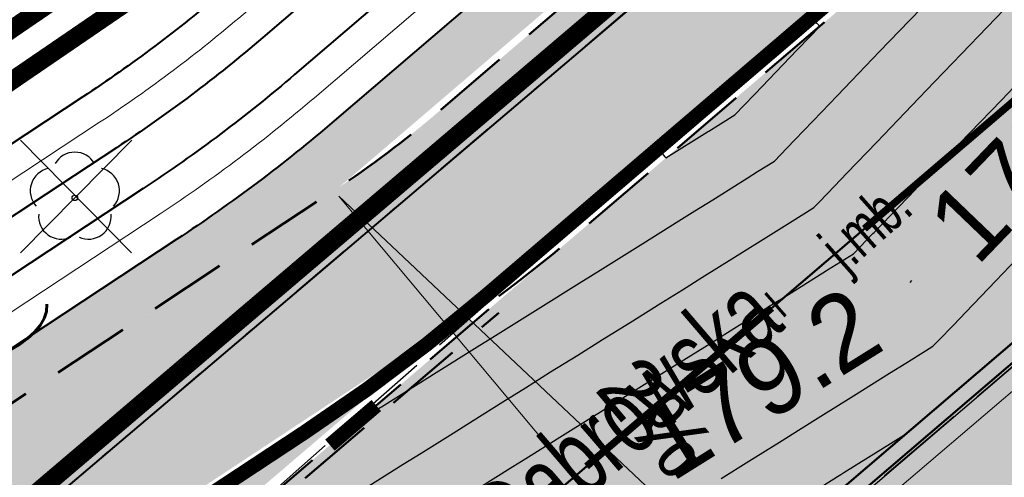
# Model space of a CAD drawing. Header units: metres. Extents: x 7429064 to 7431133, y 5709479 to 5714472.
# Tile 111 of 176: x 7429667.49 to 7429683.63, y 5710003.53 to 5710011.05. Entities that reach past the tile are written whole.
import ezdxf
from ezdxf.enums import TextEntityAlignment as Align

# ---------------------------------------------------------------- set-up
doc = ezdxf.new("R2010")
doc.units = ezdxf.units.M
for name, pattern in [('1', [0]), ('12', [3, 1, -1, 0, -1]), ('2_KTCR02', [1.5, 1, -0.5]), ('2_KTJZ01', [2, 1.5, -0.5]), ('2_KTKR01', [0]), ('3_14', [1, -1]), ('3_KTJZ01', [2, 1.5, -0.5]), ('3_KTKR01', [0]), ('4_SUPW_01', [0]), ('7_1', [0]), ('7_SUPW_01', [0]), ('ACAD_ISO03W100', [30, 12, -18]), ('CENTER2', [1.125, 0.75, -0.125, 0.125, -0.125]), ('DASHED', [19.05, 12.7, -6.35]), ('HIDDEN', [0.375, 0.25, -0.125])]:
    doc.linetypes.add(name, pattern=pattern)
for name, color, linetype in [('_1_Mapa', 7, 'Continuous'), ('_1_X-REFY', 7, 'Continuous'), ('C-DROGI-SYTUACJA-ETYKIETY', 7, 'Continuous'), ('C-TEREN', 7, 'Continuous'), ('C-TEREN-ETYKIETY', 7, 'Continuous'), ('zzz.gaHSDomyslna', 7, 'Continuous')]:
    doc.layers.add(name, color=color, linetype=linetype)
doc.layers.add('_Brudnopis', color=22, linetype='Continuous', lineweight=50, plot=False)
for name, color, linetype, lineweight in [('_D_4_ŚCIEK PRZYKRAWĘŻNIKOWY_2 KOSTKI', 200, 'DASHED', 50), ('_D_7_PAS DROGOWY-LINIA ROZGR TEREN INW', 222, 'HIDDEN', 50), ('_D_7_PAS DROGOWY_PODZIAL', 1, 'Continuous', 50), ('_D_7_TEREN NIEZBEDNY DLA OB_BUD', 252, 'HIDDEN', 50), ('_D_8_Wymiary', 7, 'Continuous', 20), ('_skarpy', 84, 'Continuous', 40), ('_wycinka_ZUDP', 1, 'Continuous', 30), ('D_1_KOCIE OCZKA', 7, 'Continuous', 50), ('D_1_LINIA_KRAWĘŻNIK KAM_20_30 WYN 0 CM_BEZ FAZY', 80, 'DASHED', 50), ('D_1_LINIA_KRAWĘŻNIK_BET_20_30 WYN 12 CM - III', 7, 'Continuous', 50), ('D_1_Nachylenie_poprzeczne', 7, 'Continuous', 20), ('DZIAŁKI_ZRID', 5, 'ACAD_ISO03W100', 60), ('gaPoziome', 7, 'Continuous', 30), ('GMINA_L_0', 252, '12', 35), ('KRAWĘŻNIK BETONOWY 12_25 WYN 0 CM', 250, 'DASHED', 50), ('KTCR_L_1', 252, '2_KTCR02', 30), ('KTJZ_E_T_0', 252, 'Continuous', 15), ('KTJZ_L_0', 252, '2_KTJZ01', 30), ('KTKR_L_0', 252, '2_KTKR01', 30), ('KTUL_E_T_0', 252, 'Continuous', 25), ('skarpa', 82, 'ŚLADY', 20), ('SUPW_L_0', 252, '4_SUPW_01', 18)]:
    doc.layers.add(name, color=color, linetype=linetype, lineweight=lineweight)
for name, color, linetype, lineweight, true_color, transparency in [('D_2_HECZ_CHODNIK_KOSTKA', 7, 'Continuous', 0, 0xf7f588, 0.35), ('D_2_HECZ_JEZDNIA KR3- NOWA KONSTRUKCJA', 7, 'Continuous', 13, 0x99e6ff, 0.3), ('D_2_HECZ_JEZDNIA KR3- NOWA KONSTRUKCJA G4', 7, 'Continuous', 13, 0xbdbdbd, 0.3), ('D_2_HECZ_ZATOKI AUTOBUSOWE', 7, 'Continuous', 0, 0x002e23, 0.5)]:
    doc.layers.add(name, color=color, linetype=linetype, lineweight=lineweight, true_color=true_color, transparency=transparency)
for name, color, linetype, lineweight, true_color in [('DZIALKA_L_0', 7, '1', 40, 0x008000), ('HECZ DROGI ROWEROWE', 7, 'Continuous', 13, 0xff8a8a), ('OBOP_T_1_a', 7, 'Continuous', 30, 0x008000)]:
    doc.layers.add(name, color=color, linetype=linetype, lineweight=lineweight, true_color=true_color)
doc.styles.add('ARIAL', font='arial.ttf')
doc.linetypes.add('ŚLADY', pattern='A,3.81,[130,ltypeshp.shx,S=6.35,R=0,X=0,Y=0],3.81', length=7.62)

# ---------------------------------------------------------------- blocks, each defined once
blk = doc.blocks.new('A$C59100B2D')
at = {"layer": '_wycinka_ZUDP'}
for points in [[(0.701, -0.713), (-0.701, 0.713)], [(-0.7, -0.713), (0.701, 0.713)]]:
    blk.add_lwpolyline(points, dxfattribs=at)
blk = doc.blocks.new('4_OBOP02_01')
at = {"linetype": 'Continuous'}
blk.add_circle((0, 0), 0.045, dxfattribs=at)
for centre, start, end in [((0, 0.375), 30.1401, 149.8599), ((-0.357, 0.116), 102.1445, 221.86), ((0.357, 0.116), 318.14, 77.8555), ((-0.22, -0.303), 174.1482, 293.8542), ((0.22, -0.303), 246.1458, 5.8518)]:
    blk.add_arc(centre, 0.375, start, end, dxfattribs=at)
blk = doc.blocks.new('X-ref_MDCP_Szara')
at = {"layer": 'DZIALKA_L_0', "linetype": '1'}
blk.add_line((7429836.45, 5710146.5), (7429660.24, 5709996.55), dxfattribs=at)
at = {"layer": 'GMINA_L_0', "linetype": '12'}
blk.add_line((7429660.24, 5709996.55), (7429836.45, 5710146.5), dxfattribs=at)
at = {"layer": 'KTCR_L_1', "linetype": '3_14'}
blk.add_line((7429669.51, 5709993.15), (7429691.93, 5710012.33), dxfattribs=at)
at = {"layer": 'KTJZ_L_0', "linetype": '3_KTJZ01'}
for p, q in [((7429665.37, 5709997.77), (7429687.8, 5710017.54)), ((7429691.93, 5710012.33), (7429669.51, 5709993.15))]:
    blk.add_line(p, q, dxfattribs=at)
at = {"layer": 'KTKR_L_0', "linetype": '3_KTKR01'}
blk.add_line((7429669.51, 5709993.15), (7429691.93, 5710012.33), dxfattribs=at)
at = {"layer": 'SUPW_L_0', "linetype": '7_SUPW_01'}
blk.add_line((7429694.747, 5710014.324), (7429659.01, 5709983.809), dxfattribs=at)
at = {"layer": 'SUPW_L_0', "linetype": '7_1'}
blk.add_line((7429659.01, 5709983.809), (7429694.747, 5710014.324), dxfattribs=at)
at = {"layer": 'OBOP_T_1_a'}
blk.add_blockref('4_OBOP02_01', (7429668.39, 5710008.12), dxfattribs=at)
at = {"layer": 'KTJZ_E_T_0', "width": 0.7}
blk.add_text('j.mb.', height=0.75, rotation=41.5891, dxfattribs=at).set_placement((7429681.418, 5710007.597), align=Align.MIDDLE)
at = {"layer": 'KTUL_E_T_0', "width": 0.7}
blk.add_text('Dąbrowska', height=1.25, rotation=40.5459, dxfattribs=at).set_placement((7429677.534, 5710004.446), align=Align.MIDDLE)
blk = doc.blocks.new('*U280')
at = {"layer": 'zzz.gaHSDomyslna', "color": 140}
for points in [[(31.909, 27.31, 0.12, 0.12, 0), (34.948, 29.911, 0.12, 0.12, 0)], [(27.351, 23.408, 0.12, 0.12, 0), (30.389, 26.009, 0.12, 0.12, 0)]]:
    blk.add_lwpolyline(points, format="xyseb", dxfattribs=at)
blk = doc.blocks.new('gaHSPos')
at = {"color": 0, "linetype": 'Continuous', "lineweight": 0}
blk.add_point((0, 0), dxfattribs=at)
blk = doc.blocks.new('*U287')
at = {"layer": 'zzz.gaHSDomyslna', "color": 140}
blk.add_lwpolyline([(39.506, 33.812, 0.24, 0.24, 0), (40.266, 34.462, 0.24, 0.24, 0)], format="xyseb", dxfattribs=at)
at = {"color": 140}
blk.add_blockref('gaHSPos', (40.553, 34.708), dxfattribs=at)
blk = doc.blocks.new('*U217')
at = {"linetype": 'Continuous', "lineweight": 0}
h = blk.add_hatch(color=0, dxfattribs=at)
edge = h.paths.add_edge_path()
edge.add_ellipse((-0.35, 0.6), major_axis=(0, 0.6), ratio=0.333333, start_angle=339.1791, end_angle=685.9352)
edge.add_line((-0.238, 1.097), (-0.232, 1.157))
edge.add_line((-0.232, 1.157), (0.005, 0.684))
edge.add_arc((-0.017, 0.673), 0.0247, 0, 26.5651, ccw=False)
edge.add_line((0.008, 0.673), (0.008, 0.425))
edge.add_arc((0.032, 0.425), 0.0247, 180, 270)
edge.add_line((0.032, 0.4), (0.076, 0.4))
edge.add_arc((0.076, 0.425), 0.0247, 270, 290.3551)
edge.add_line((0.085, 0.402), (0.158, 0.429))
edge.add_ellipse((0.35, 0.6), major_axis=(0, 0.6), ratio=0.333333, start_angle=106.5707, end_angle=378.3144)
edge.add_line((0.287, 1.17), (0.215, 1.519))
edge.add_line((0.215, 1.519), (0.251, 1.765))
edge.add_line((0.251, 1.765), (0.256, 1.765))
edge.add_line((0.256, 1.765), (0.271, 1.808))
edge.add_line((0.271, 1.808), (0.271, 1.863))
edge.add_line((0.271, 1.863), (0.143, 1.863))
edge.add_line((0.143, 1.863), (0.137, 1.808))
edge.add_line((0.137, 1.808), (0.203, 1.765))
edge.add_line((0.203, 1.765), (0.185, 1.641))
edge.add_line((0.185, 1.641), (-0.18, 1.641))
edge.add_line((-0.18, 1.641), (-0.159, 1.833))
edge.add_spline(control_points=[(-0.159, 1.833), (-0.157, 1.839), (-0.147, 1.859), (-0.12, 1.861), (-0.1, 1.863)], knot_values=[0, 0, 0, 0, 0.02025, 0.071822, 0.071822, 0.071822, 0.071822], degree=3, periodic=0)
edge.add_line((-0.1, 1.863), (-0.05, 1.863))
edge.add_line((-0.05, 1.863), (-0.05, 2))
edge.add_line((-0.05, 2), (-0.131, 2))
edge.add_spline(control_points=[(-0.131, 2), (-0.139, 1.999), (-0.149, 1.994), (-0.157, 1.989)], knot_values=[0.067484, 0.067484, 0.067484, 0.067484, 0.093736, 0.093736, 0.093736, 0.093736], degree=3, periodic=0)
edge.add_arc((-0.116, 1.918), 0.0817, 120.1379, 168.8933)
edge.add_line((-0.196, 1.934), (-0.279, 1.161))
h.paths.add_polyline_path([(-0.195, 1.5), (0.165, 1.5), (0.05, 0.7), (-0.222, 1.244)], flags=16)
edge = h.paths.add_edge_path(flags=16)
edge.add_ellipse((-0.35, 0.6), major_axis=(0, -0.45), ratio=0.350072, start_angle=159.1526, end_angle=502.0815, ccw=False)
edge.add_line((-0.294, 1.021), (-0.325, 0.734))
edge.add_arc((-0.337, 0.736), 0.0128, 322.797, 353.8856, ccw=False)
edge.add_line((-0.327, 0.728), (-0.359, 0.686))
edge.add_arc((-0.33, 0.663), 0.0365, 142.797, 180)
edge.add_line((-0.367, 0.663), (-0.367, 0.571))
edge.add_arc((-0.354, 0.571), 0.0128, 180, 270)
edge.add_line((-0.354, 0.558), (-0.346, 0.558))
edge.add_arc((-0.346, 0.571), 0.0128, 270, 333.0195)
edge.add_spline(control_points=[(-0.335, 0.565), (-0.322, 0.589), (-0.301, 0.632), (-0.283, 0.681), (-0.28, 0.703), (-0.28, 0.705)], knot_values=[0.007888, 0.007888, 0.007888, 0.007888, 0.089431, 0.152858, 0.158023, 0.158023, 0.158023, 0.158023], degree=3, periodic=0)
edge.add_line((-0.28, 0.705), (-0.253, 0.955))
edge = h.paths.add_edge_path(flags=16)
edge.add_line((0.195, 1.379), (0.249, 1.118))
edge.add_ellipse((0.35, 0.6), major_axis=(0, 0.6), ratio=0.333333, start_angle=390.3444, end_angle=440.4059)
edge.add_line((0.153, 0.7), (0.098, 0.7))
edge.add_line((0.098, 0.7), (0.195, 1.379))
edge = h.paths.add_edge_path(flags=16)
edge.add_ellipse((0.35, 0.6), major_axis=(0, -0.45), ratio=0.350072, start_angle=290.1309, end_angle=617.1604, ccw=False)
edge.add_line((0.202, 0.445), (0.35, 0.5))
edge.add_arc((0.278, 0.595), 0.119, 307.1318, 362.4334)
edge.add_line((0.397, 0.6), (0.397, 0.675))
edge.add_arc((0.372, 0.675), 0.0247, 0, 90)
edge.add_line((0.372, 0.7), (0.196, 0.7))
blk = doc.blocks.new('*U218')
at = {"linetype": 'Continuous', "lineweight": 0}
h = blk.add_hatch(color=0, dxfattribs=at)
edge = h.paths.add_edge_path()
edge.add_ellipse((-0.35, 0.6), major_axis=(0, 0.6), ratio=0.333333, start_angle=339.1791, end_angle=685.9352)
edge.add_line((-0.238, 1.097), (-0.232, 1.157))
edge.add_line((-0.232, 1.157), (0.005, 0.684))
edge.add_arc((-0.017, 0.673), 0.0247, 0, 26.5651, ccw=False)
edge.add_line((0.008, 0.673), (0.008, 0.425))
edge.add_arc((0.032, 0.425), 0.0247, 180, 270)
edge.add_line((0.032, 0.4), (0.076, 0.4))
edge.add_arc((0.076, 0.425), 0.0247, 270, 290.3551)
edge.add_line((0.085, 0.402), (0.158, 0.429))
edge.add_ellipse((0.35, 0.6), major_axis=(0, 0.6), ratio=0.333333, start_angle=106.5707, end_angle=378.3144)
edge.add_line((0.287, 1.17), (0.215, 1.519))
edge.add_line((0.215, 1.519), (0.251, 1.765))
edge.add_line((0.251, 1.765), (0.256, 1.765))
edge.add_line((0.256, 1.765), (0.271, 1.808))
edge.add_line((0.271, 1.808), (0.271, 1.863))
edge.add_line((0.271, 1.863), (0.143, 1.863))
edge.add_line((0.143, 1.863), (0.137, 1.808))
edge.add_line((0.137, 1.808), (0.203, 1.765))
edge.add_line((0.203, 1.765), (0.185, 1.641))
edge.add_line((0.185, 1.641), (-0.18, 1.641))
edge.add_line((-0.18, 1.641), (-0.159, 1.833))
edge.add_spline(control_points=[(-0.159, 1.833), (-0.157, 1.839), (-0.147, 1.859), (-0.12, 1.861), (-0.1, 1.863)], knot_values=[0, 0, 0, 0, 0.02025, 0.071822, 0.071822, 0.071822, 0.071822], degree=3, periodic=0)
edge.add_line((-0.1, 1.863), (-0.05, 1.863))
edge.add_line((-0.05, 1.863), (-0.05, 2))
edge.add_line((-0.05, 2), (-0.131, 2))
edge.add_spline(control_points=[(-0.131, 2), (-0.139, 1.999), (-0.149, 1.994), (-0.157, 1.989)], knot_values=[0.067484, 0.067484, 0.067484, 0.067484, 0.093736, 0.093736, 0.093736, 0.093736], degree=3, periodic=0)
edge.add_arc((-0.116, 1.918), 0.0817, 120.1379, 168.8933)
edge.add_line((-0.196, 1.934), (-0.279, 1.161))
h.paths.add_polyline_path([(-0.195, 1.5), (0.165, 1.5), (0.05, 0.7), (-0.222, 1.244)], flags=16)
edge = h.paths.add_edge_path(flags=16)
edge.add_ellipse((-0.35, 0.6), major_axis=(0, -0.45), ratio=0.350072, start_angle=159.1526, end_angle=502.0815, ccw=False)
edge.add_line((-0.294, 1.021), (-0.325, 0.734))
edge.add_arc((-0.337, 0.736), 0.0128, 322.797, 353.8856, ccw=False)
edge.add_line((-0.327, 0.728), (-0.359, 0.686))
edge.add_arc((-0.33, 0.663), 0.0365, 142.797, 180)
edge.add_line((-0.367, 0.663), (-0.367, 0.571))
edge.add_arc((-0.354, 0.571), 0.0128, 180, 270)
edge.add_line((-0.354, 0.558), (-0.346, 0.558))
edge.add_arc((-0.346, 0.571), 0.0128, 270, 333.0195)
edge.add_spline(control_points=[(-0.335, 0.565), (-0.322, 0.589), (-0.301, 0.632), (-0.283, 0.681), (-0.28, 0.703), (-0.28, 0.705)], knot_values=[0.007888, 0.007888, 0.007888, 0.007888, 0.089431, 0.152858, 0.158023, 0.158023, 0.158023, 0.158023], degree=3, periodic=0)
edge.add_line((-0.28, 0.705), (-0.253, 0.955))
edge = h.paths.add_edge_path(flags=16)
edge.add_line((0.195, 1.379), (0.249, 1.118))
edge.add_ellipse((0.35, 0.6), major_axis=(0, 0.6), ratio=0.333333, start_angle=390.3444, end_angle=440.4059)
edge.add_line((0.153, 0.7), (0.098, 0.7))
edge.add_line((0.098, 0.7), (0.195, 1.379))
edge = h.paths.add_edge_path(flags=16)
edge.add_ellipse((0.35, 0.6), major_axis=(0, -0.45), ratio=0.350072, start_angle=290.1309, end_angle=617.1604, ccw=False)
edge.add_line((0.202, 0.445), (0.35, 0.5))
edge.add_arc((0.278, 0.595), 0.119, 307.1318, 362.4334)
edge.add_line((0.397, 0.6), (0.397, 0.675))
edge.add_arc((0.372, 0.675), 0.0247, 0, 90)
edge.add_line((0.372, 0.7), (0.196, 0.7))
blk = doc.blocks.new('*U210')
at = {"layer": 'zzz.gaHSDomyslna', "color": 140}
blk.add_lwpolyline([(0, 0, 0.24, 0.24, 0), (5.822, 3.844, 0.24, 0.24, 0.031099), (8.779, 6.072, 0.24, 0.24, 0), (20.467, 16.076, 0.24, 0.24, 0)], format="xyseb", dxfattribs=at)
blk = doc.blocks.new('spearator')
at = {"layer": 'D_1_KOCIE OCZKA'}
h = blk.add_hatch(color=12, dxfattribs=at)
h.dxf.hatch_style = 1
edge = h.paths.add_edge_path()
edge.add_line((7429810.877, 5710121.625), (7429811.641, 5710122.271))
edge.add_arc((7429811.592, 5710122.328), 0.075, 310.2315, 490.2315)
edge.add_line((7429811.544, 5710122.386), (7429810.781, 5710121.74))
edge.add_arc((7429810.829, 5710121.683), 0.075, 130.2315, 310.2315)
at = {"layer": 'D_1_KOCIE OCZKA', "lineweight": 18, "flags": 128}
blk.add_lwpolyline([(7429810.877, 5710121.625), (7429811.641, 5710122.271, 1), (7429811.544, 5710122.386), (7429810.781, 5710121.74, 1)], format="xyb", close=True, dxfattribs=at)
blk = doc.blocks.new('X-ref_SOR')
at = {"layer": 'D_1_KOCIE OCZKA'}
for p, rotation in [((32629.879, -42489.021), 0.327517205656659), ((32626.384, -42492.012), 0.327517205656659), ((-612462.315, 900465.969), 353.3374270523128)]:
    blk.add_blockref('spearator', p, dxfattribs=dict(at, rotation=rotation))
at = {"layer": 'gaPoziome'}
for name, p in [('*U210', (7429666.336, 5710000.426)), ('*U280', (7429649.431, 5709980.304)), ('*U287', (7429633.068, 5709970.248))]:
    blk.add_blockref(name, p, dxfattribs=at)
at = {"layer": 'gaPoziome', "color": 140}
for name, p, rotation in [('*U218', (7429674.011, 5710008.397), 133.0520364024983), ('*U217', (7429671.89, 5710005.179), 308.4891535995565)]:
    blk.add_blockref(name, p, dxfattribs=dict(at, rotation=rotation))
blk = doc.blocks.new('*U295')
at = {"layer": 'C-TEREN-ETYKIETY', "color": 7, "linetype": 'Continuous', "lineweight": -3, "char_height": 1.25, "attachment_point": 5}
for insert, rotation in [((7429684.185, 5710008.914, 179.2), 46.1759), ((7429679.619, 5710005.07, 179.2), 32.0282)]:
    blk.add_mtext('179.2', dxfattribs=dict(at, insert=insert, rotation=rotation))
blk = doc.blocks.new('x-ref_warstwice')
at = {"layer": 'C-TEREN', "color": 46, "linetype": 'Continuous', "lineweight": 30}
blk.add_line((7429682.091, 5710006.732, 179.2), (7429682.12, 5710006.763, 179.2), dxfattribs=at)
at = {"layer": 'C-TEREN', "color": 42, "linetype": 'HIDDEN', "lineweight": 25, "ltscale": 10}
for points, elevation in [([(7429678.993, 5710003.512), (7429679.447, 5710003.797), (7429679.95, 5710004.111), (7429680.305, 5710004.333), (7429680.626, 5710004.534), (7429681.162, 5710004.869), (7429681.754, 5710005.24), (7429682.019, 5710005.405), (7429682.342, 5710005.607), (7429682.464, 5710005.683), (7429682.555, 5710005.778), (7429682.799, 5710006.032), (7429683.003, 5710006.245), (7429683.495, 5710006.757), (7429683.955, 5710007.237)], 179.22), ([(7429674.971, 5710003.329), (7429675.575, 5710003.707), (7429675.788, 5710003.84), (7429676.432, 5710004.243), (7429677.145, 5710004.689), (7429677.29, 5710004.78), (7429677.42, 5710004.862), (7429678.147, 5710005.316), (7429678.95, 5710005.818), (7429679.004, 5710005.852), (7429679.053, 5710005.883), (7429679.862, 5710006.389), (7429680.036, 5710006.497), (7429680.719, 5710006.925), (7429680.737, 5710006.936), (7429681.163, 5710007.203), (7429681.481, 5710007.534), (7429681.498, 5710007.552), (7429682.182, 5710008.264), (7429682.194, 5710008.277), (7429682.206, 5710008.289), (7429682.559, 5710008.657), (7429682.879, 5710008.991), (7429682.89, 5710009.002), (7429682.901, 5710009.014), (7429683.586, 5710009.727), (7429684.227, 5710010.395)], 179.18), ([(7429673.21, 5710003.394), (7429673.777, 5710003.749), (7429674.068, 5710003.931), (7429674.593, 5710004.259), (7429674.925, 5710004.467), (7429675.409, 5710004.77), (7429675.782, 5710005.003), (7429676.194, 5710005.261), (7429676.639, 5710005.539), (7429677.042, 5710005.792), (7429677.497, 5710006.076), (7429677.999, 5710006.39), (7429678.354, 5710006.612), (7429678.675, 5710006.813), (7429679.211, 5710007.148), (7429679.804, 5710007.519), (7429680.069, 5710007.685), (7429680.391, 5710007.886), (7429680.513, 5710007.963), (7429680.604, 5710008.057), (7429680.848, 5710008.312), (7429681.052, 5710008.524), (7429681.544, 5710009.037), (7429682.005, 5710009.517), (7429682.24, 5710009.762), (7429682.491, 5710010.023), (7429682.935, 5710010.487), (7429683.352, 5710010.921), (7429683.631, 5710011.211)], 179.16), ([(7429672.942, 5710004.533), (7429672.978, 5710004.491), (7429673.02, 5710004.442), (7429673.399, 5710004.679), (7429673.417, 5710004.69), (7429674.215, 5710005.189), (7429674.275, 5710005.227), (7429675.031, 5710005.7), (7429675.132, 5710005.763), (7429675.243, 5710005.832), (7429675.989, 5710006.299), (7429676.664, 5710006.721), (7429676.847, 5710006.835), (7429677.048, 5710006.961), (7429677.704, 5710007.372), (7429678.297, 5710007.743), (7429678.561, 5710007.908), (7429678.853, 5710008.09), (7429679.418, 5710008.444), (7429679.589, 5710008.551), (7429679.863, 5710008.722), (7429680.067, 5710008.935), (7429680.198, 5710009.071), (7429680.641, 5710009.534), (7429680.894, 5710009.796), (7429681.13, 5710010.042), (7429681.589, 5710010.521), (7429682.08, 5710011.033), (7429682.285, 5710011.246)], 179.14), ([(7429678.007, 5710008.868), (7429678.069, 5710008.795), (7429678.085, 5710008.777), (7429678.768, 5710009.204), (7429678.786, 5710009.215), (7429679.213, 5710009.482), (7429679.531, 5710009.813), (7429679.548, 5710009.831), (7429680.231, 5710010.543), (7429680.243, 5710010.556), (7429680.255, 5710010.568), (7429680.608, 5710010.936), (7429680.567, 5710010.984), (7429680.53, 5710011.027)], 179.12), ([(7429681.986, 5710004.218), (7429681.812, 5710004.109), (7429681.004, 5710003.604), (7429680.955, 5710003.573), (7429680.901, 5710003.539), (7429680.098, 5710003.037)], 179.24)]:
    blk.add_lwpolyline(points, dxfattribs=dict(at, elevation=elevation))
at = {"layer": 'C-TEREN-ETYKIETY', "color": 7, "linetype": 'Continuous', "lineweight": -3}
blk.add_blockref('*U295', (0, 0), dxfattribs=at)
blk = doc.blocks.new('AeccTickLine')
at = {"color": 0, "linetype": 'ByBlock', "lineweight": -2}
blk.add_line((0, 1), (0, -1), dxfattribs=at)
blk = doc.blocks.new('OŚ_Dąbrowskiego_1')
at = {"layer": '_D_8_Wymiary', "color": 1, "linetype": 'CENTER2', "lineweight": 35, "flags": 128}
blk.add_lwpolyline([(7429230.998, 5709660.664), (7429273.145, 5709676.622, 0.085629), (7429337.582, 5709714.618), (7429502.301, 5709854.381), (7429714.669, 5710036.139), (7429868.111, 5710165.952)], format="xyb", dxfattribs=at)
at = {"layer": 'C-DROGI-SYTUACJA-ETYKIETY', "color": 7, "linetype": 'Continuous', "lineweight": 60, "xscale": 0.25, "yscale": 0.25, "zscale": 0.25, "rotation": 40.55900962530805}
blk.add_blockref('AeccTickLine', (7429679.881, 5710006.365), dxfattribs=at)

msp = doc.modelspace()

# ---------------------------------------------------------------- hatches: boundary and pattern name
at = {"layer": 'D_1_Nachylenie_poprzeczne', "transparency": 33554508}
h = msp.add_hatch(color=256, dxfattribs=at)
h.dxf.hatch_style = 1
h.paths.add_polyline_path([(7429679.302, 5710001.932), (7429678.489, 5710001.244), (7429672.722, 5710008.149)])
at = {"layer": 'D_2_HECZ_CHODNIK_KOSTKA', "transparency": 33554585}
h = msp.add_hatch(color=256, dxfattribs=at)
h.dxf.hatch_style = 1
h.paths.add_polyline_path([(7429638.934, 5709954.087), (7429640.777, 5709951.999), (7429638.441, 5709949.938), (7429636.626, 5709951.994)], flags=16)
edge = h.paths.add_edge_path(flags=16)
edge.add_arc((7429654.582, 5709963.368), 1.5, 0, 360)
h.paths.add_polyline_path([(7429662.693, 5709978.696), (7429660.193, 5709981.617), (7429660.302, 5709983.027), (7429663.87, 5709986.081), (7429664.797, 5709985.745), (7429665.85, 5709979.514), (7429664.189, 5709978.469)], flags=16)
edge = h.paths.add_edge_path(flags=16)
edge.add_arc((7429638.601, 5709947.846), 0.045, 131.8272, 219.3849)
edge.add_line((7429638.566, 5709947.817), (7429636.832, 5709946.394))
edge.add_line((7429636.832, 5709946.394), (7429635.391, 5709947.983))
edge.add_line((7429635.391, 5709947.983), (7429637.179, 5709949.435))
edge.add_line((7429637.179, 5709949.435), (7429638.571, 5709947.879))
edge = h.paths.add_edge_path(flags=16)
edge.add_arc((7429645.82, 5709955.199), 1.5, 0, 180)
edge.add_arc((7429645.82, 5709955.199), 1.5, 180, 360)
edge = h.paths.add_edge_path()
edge.add_line((7429712.034, 5710029.935), (7429658.242, 5709983.896))
edge.add_arc((7429659.833, 5709982.472), 2.136, 138.1636, 217.4167)
edge.add_line((7429658.137, 5709981.174), (7429662.461, 5709976.122))
edge.add_line((7429662.461, 5709976.122), (7429648.558, 5709964.222))
edge.add_line((7429648.558, 5709964.222), (7429646.835, 5709966.236))
edge.add_line((7429646.835, 5709966.236), (7429635.022, 5709956.126))
edge.add_arc((7429638.273, 5709952.327), 5, 130.559, 179.1421)
edge.add_line((7429633.274, 5709952.402), (7429636.193, 5709940.012))
edge.add_line((7429636.193, 5709940.012), (7429636.937, 5709940.297))
edge.add_line((7429636.937, 5709940.297), (7429638.161, 5709941.514))
edge.add_line((7429638.161, 5709941.514), (7429636.84, 5709943.07))
edge.add_line((7429636.84, 5709943.07), (7429641.44, 5709947.06))
edge.add_line((7429641.44, 5709947.06), (7429642.8, 5709945.53))
edge.add_line((7429642.8, 5709945.53), (7429644.87, 5709947.34))
edge.add_line((7429644.87, 5709947.34), (7429643.5, 5709948.96))
edge.add_line((7429643.5, 5709948.96), (7429652.14, 5709956.36))
edge.add_line((7429652.14, 5709956.36), (7429658.31, 5709961.76))
edge.add_line((7429658.31, 5709961.76), (7429659.652, 5709960.219))
edge.add_line((7429659.652, 5709960.219), (7429660.67, 5709961.16))
edge.add_line((7429660.67, 5709961.16), (7429659.38, 5709962.66))
edge.add_line((7429659.38, 5709962.66), (7429662.38, 5709965.27))
edge.add_line((7429662.38, 5709965.27), (7429663.721, 5709963.735))
edge.add_line((7429663.721, 5709963.735), (7429664.65, 5709964.56))
edge.add_line((7429664.65, 5709964.56), (7429661.84, 5709967.78))
edge.add_line((7429661.84, 5709967.78), (7429666.72, 5709971.95))
edge.add_line((7429666.72, 5709971.95), (7429664.152, 5709974.98))
edge.add_line((7429664.152, 5709974.98), (7429668.661, 5709978.913))
edge.add_line((7429668.661, 5709978.913), (7429667.19, 5709980.588))
edge.add_line((7429667.19, 5709980.588), (7429666.126, 5709986.882))
edge.add_line((7429666.126, 5709986.882), (7429666.719, 5709988.519))
edge.add_line((7429666.719, 5709988.519), (7429714.477, 5710029.393))
edge.add_line((7429714.477, 5710029.393), (7429714.151, 5710029.773))
edge.add_line((7429714.151, 5710029.773), (7429712.034, 5710029.935))
edge = h.paths.add_edge_path()
edge.add_line((7429827.678, 5710127.816), (7429718.119, 5710035.128))
edge.add_line((7429718.119, 5710035.128), (7429717.952, 5710033.022))
edge.add_line((7429717.952, 5710033.022), (7429718.278, 5710032.643))
edge.add_line((7429718.278, 5710032.643), (7429831.149, 5710128.133))
edge.add_arc((7429829.636, 5710125.542), 3, 59.7039, 130.7355)
at = {"layer": 'D_2_HECZ_JEZDNIA KR3- NOWA KONSTRUKCJA'}
h = msp.add_hatch(color=256, dxfattribs=at)
h.dxf.hatch_style = 1
edge = h.paths.add_edge_path()
edge.add_arc((7429610.557, 5709990.469), 30, 310.559, 314.2935)
edge.add_arc((7429610.557, 5709990.469), 30, 314.2935, 325.3941)
edge.add_line((7429635.249, 5709973.431), (7429635.899, 5709972.672))
edge.add_line((7429635.899, 5709972.672), (7429667.702, 5709999.89))
edge.add_line((7429667.702, 5709999.89), (7429675.246, 5710006.347))
edge.add_line((7429675.246, 5710006.347), (7429712.724, 5710038.423))
edge.add_line((7429712.724, 5710038.423), (7429823.828, 5710132.378))
edge.add_line((7429823.828, 5710132.378), (7429834.316, 5710141.377))
edge.add_line((7429834.316, 5710141.377), (7429846.156, 5710151.524))
edge.add_line((7429846.156, 5710151.524), (7429850.099, 5710146.734))
edge.add_line((7429850.099, 5710146.734), (7429838.187, 5710136.85))
edge.add_line((7429838.187, 5710136.85), (7429827.698, 5710127.833))
edge.add_line((7429827.698, 5710127.833), (7429716.613, 5710033.854))
edge.add_line((7429716.613, 5710033.854), (7429633.474, 5709962.699))
edge.add_arc((7429636.726, 5709958.9), 5, 130.559, 193.2571)
edge.add_line((7429631.859, 5709957.753), (7429636.051, 5709939.958))
edge.add_line((7429636.051, 5709939.958), (7429630.653, 5709938.888))
edge.add_line((7429630.653, 5709938.888), (7429629.491, 5709943.821))
edge.add_arc((7429623.651, 5709942.445), 6, 13.2571, 130.559)
edge.add_line((7429619.749, 5709947.003), (7429619.729, 5709946.986))
edge.add_line((7429619.729, 5709946.986), (7429617.779, 5709949.265))
edge.add_line((7429617.779, 5709949.265), (7429606.383, 5709939.512))
edge.add_line((7429606.383, 5709939.512), (7429594.274, 5709929.149))
edge.add_line((7429594.274, 5709929.149), (7429594.825, 5709928.314))
edge.add_line((7429594.825, 5709928.314), (7429589.708, 5709924.935))
edge.add_arc((7429606.237, 5709899.9), 30, 123.434, 130.559)
edge.add_line((7429586.73, 5709922.692), (7429529.23, 5709873.48))
edge.add_line((7429529.23, 5709873.48), (7429502.179, 5709850.343))
edge.add_line((7429502.179, 5709850.343), (7429339.523, 5709712.33))
edge.add_arc((7429194.822, 5709882.942), 223.711, 294.66533, 310.3021, ccw=False)
edge.add_arc((7429190.304, 5709894.737), 236.317, 290.79615, 294.46753, ccw=False)
edge.add_line((7429274.207, 5709673.816), (7429245.41, 5709663.13))
edge.add_line((7429245.41, 5709663.13), (7429242.106, 5709661.907))
edge.add_line((7429242.106, 5709661.907), (7429240.354, 5709666.717))
edge.add_line((7429240.354, 5709666.717), (7429244.254, 5709668.201))
edge.add_line((7429244.254, 5709668.201), (7429272.082, 5709679.428))
edge.add_arc((7429195.246, 5709882.369), 217, 290.73736, 310.31443)
edge.add_line((7429335.641, 5709716.905), (7429500.355, 5709856.664))
edge.add_line((7429500.355, 5709856.664), (7429629.269, 5709966.997))
edge.add_line((7429629.269, 5709966.997), (7429630.064, 5709967.677))
at = {"layer": 'D_2_HECZ_JEZDNIA KR3- NOWA KONSTRUKCJA G4'}
h = msp.add_hatch(color=256, dxfattribs=at)
h.dxf.hatch_style = 1
edge = h.paths.add_edge_path()
edge.add_line((7429672.732, 5710008.302), (7429687.361, 5710020.823))
edge.add_arc((7429682.619, 5710019.238), 5, 18.4729, 29.0221)
edge.add_line((7429686.991, 5710021.664), (7429672.645, 5710009.386))
edge.add_arc((7429655.739, 5710029.139), 26, 303.434, 310.559, ccw=False)
edge.add_line((7429670.064, 5710007.441), (7429665.415, 5710004.371))
edge.add_arc((7429655.222, 5710019.81), 18.5, 287.2523, 303.434, ccw=False)
edge.add_line((7429660.708, 5710002.142), (7429655.099, 5710000.4))
edge.add_arc((7429662.069, 5709977.958), 23.5, 107.2523, 130.559)
edge.add_line((7429646.788, 5709995.812), (7429635.576, 5709986.215))
edge.add_line((7429635.576, 5709986.215), (7429621.501, 5709966.413))
edge.add_line((7429621.501, 5709966.413), (7429622.093, 5709965.722))
edge.add_line((7429622.093, 5709965.722), (7429622.093, 5709965.721))
edge.add_line((7429622.093, 5709965.721), (7429634.608, 5709983.335))
edge.add_arc((7429650.82, 5709972.284), 19.62, 129.4409, 145.7176, ccw=False)
edge.add_line((7429638.356, 5709987.436), (7429647.361, 5709995.143))
edge.add_arc((7429665.844, 5709971.12), 30.311, 110.2359, 127.5754, ccw=False)
edge.add_line((7429655.36, 5709999.56), (7429660.969, 5710001.302))
edge.add_arc((7429642.846, 5710044.626), 46.962, 292.7011, 298.3903)
edge.add_line((7429665.175, 5710003.312), (7429672.654, 5710008.25))
edge.add_arc((7429663.288, 5710022.437), 17, 303.434, 303.7472)
at = {"layer": 'D_2_HECZ_ZATOKI AUTOBUSOWE', "transparency": 33554585}
h = msp.add_hatch(color=256, dxfattribs=at)
h.dxf.hatch_style = 1
edge = h.paths.add_edge_path()
edge.add_line((7429635.366, 5709973.602), (7429635.921, 5709972.954))
edge.add_line((7429635.921, 5709972.954), (7429674.008, 5710005.55))
edge.add_arc((7429657.258, 5710030.439), 30, 303.434, 303.9394, ccw=False)
edge.add_line((7429673.788, 5710005.404), (7429656.72, 5709994.135))
edge.add_arc((7429673.25, 5709969.1), 30, 123.434, 130.559)
edge.add_line((7429653.743, 5709991.892), (7429642.347, 5709982.138))
edge.add_arc((7429661.854, 5709959.346), 30, 130.559, 148.7539)
edge.add_arc((7429610.557, 5709990.469), 30, 325.7896, 328.7539, ccw=False)
at = {"layer": 'HECZ DROGI ROWEROWE'}
h = msp.add_hatch(color=256, dxfattribs=at)
h.dxf.hatch_style = 1
edge = h.paths.add_edge_path()
edge.add_arc((7429796.82, 5710136.433), 20.404, 308.0322, 334.2528)
edge.add_arc((7429835.93, 5710116.897), 23.318, 143.7897, 152.7624, ccw=False)
edge.add_arc((7429839.325, 5710112.767), 28.527, 132.1511, 141.1238, ccw=False)
edge.add_line((7429820.181, 5710133.917), (7429834.124, 5710145.713))
edge.add_arc((7429837.354, 5710141.896), 5, 102.0154, 130.2315, ccw=False)
edge.add_line((7429836.313, 5710146.786), (7429842.063, 5710148.01))
edge.add_line((7429842.063, 5710148.01), (7429845.234, 5710150.73))
edge.add_line((7429845.234, 5710150.73), (7429843.045, 5710150.264))
edge.add_arc((7429842.629, 5710152.22), 2, 169.0596, 282.0154, ccw=False)
edge.add_line((7429840.665, 5710152.6), (7429846.908, 5710184.895))
edge.add_arc((7429848.38, 5710184.61), 1.5, 109.3988, 169.0596, ccw=False)
edge.add_line((7429847.882, 5710186.025), (7429848.854, 5710186.367))
edge.add_line((7429848.854, 5710186.367), (7429847.265, 5710191.424))
edge.add_line((7429847.265, 5710191.424), (7429846.903, 5710192.479))
edge.add_line((7429846.903, 5710192.479), (7429845.675, 5710198.449))
edge.add_arc((7429825.958, 5710195.082), 20.002, -10.9391, 9.6882, ccw=False)
edge.add_line((7429845.597, 5710191.287), (7429839.403, 5710159.242))
edge.add_arc((7429819.766, 5710163.038), 20, 310.2315, 349.0596, ccw=False)
edge.add_line((7429832.684, 5710147.769), (7429817.64, 5710135.042))
edge.add_arc((7429832.495, 5710117.483), 23, 130.2315, 151.7604)
edge.add_arc((7429794.613, 5710137.829), 20, 310.2315, 331.7604, ccw=False)
edge.add_line((7429807.531, 5710122.56), (7429710.78, 5710040.708))
edge.add_line((7429710.78, 5710040.708), (7429674.341, 5710009.522))
edge.add_arc((7429663.288, 5710022.437), 17, 303.434, 310.559, ccw=False)
edge.add_line((7429672.654, 5710008.25), (7429665.175, 5710003.312))
edge.add_arc((7429654.155, 5710020.002), 20, 287.2523, 303.434, ccw=False)
edge.add_line((7429660.087, 5710000.902), (7429655.396, 5709999.445))
edge.add_arc((7429662.069, 5709977.958), 22.5, 107.2523, 130.559)
edge.add_line((7429647.439, 5709995.052), (7429638.424, 5709987.337))
edge.add_arc((7429653.054, 5709970.242), 22.5, 130.559, 144.5953)
edge.add_line((7429634.715, 5709983.278), (7429621.962, 5709965.306))
edge.add_arc((7429606.364, 5709977.009), 19.5, 310.559, 323.1201, ccw=False)
edge.add_line((7429619.043, 5709962.194), (7429498.409, 5709858.948))
edge.add_line((7429498.409, 5709858.948), (7429409.747, 5709783.718))
edge.add_line((7429409.747, 5709783.718), (7429333.7, 5709719.193))
edge.add_arc((7429195.246, 5709882.369), 214, 294.99294, 310.31443, ccw=False)
edge.add_line((7429285.662, 5709688.408), (7429286.787, 5709685.755))
edge.add_arc((7429195.216, 5709882.43), 216.948, 294.96649, 310.31053)
edge.add_line((7429335.566, 5709716.997), (7429500.277, 5709856.756))
edge.add_line((7429500.277, 5709856.756), (7429621.38, 5709960.403))
edge.add_line((7429621.38, 5709960.403), (7429627.625, 5709965.748))
edge.add_line((7429627.625, 5709965.748), (7429629.904, 5709967.698))
edge.add_line((7429629.904, 5709967.698), (7429629.179, 5709968.529))
edge.add_arc((7429630.687, 5709969.843), 2, 144.5953, 221.0823, ccw=False)
edge.add_line((7429629.056, 5709971.002), (7429636.752, 5709981.829))
edge.add_arc((7429653.054, 5709970.242), 20, 130.559, 144.5953, ccw=False)
edge.add_line((7429640.049, 5709985.437), (7429649.631, 5709993.62))
edge.add_arc((7429662.069, 5709977.958), 20, 107.2523, 128.4533, ccw=False)
edge.add_line((7429656.137, 5709997.058), (7429665.185, 5709999.868))
edge.add_line((7429665.185, 5709999.868), (7429673.721, 5710005.504))
edge.add_arc((7429657.258, 5710030.439), 29.88, 303.434, 310.559)
edge.add_line((7429676.687, 5710007.738), (7429712.64, 5710038.509))
edge.add_line((7429712.64, 5710038.509), (7429809.391, 5710120.361))
edge.add_line((7429809.391, 5710120.361), (7429809.391, 5710120.361))

# ---------------------------------------------------------------- linework, layer by layer
at = {"layer": '_Brudnopis', "flags": 128}
msp.add_lwpolyline([(7429230.998, 5709660.664), (7429273.145, 5709676.622, 0.085605), (7429337.585, 5709714.618), (7429368.823, 5709741.125), (7429502.301, 5709854.381), (7429714.669, 5710036.139), (7429868.111, 5710165.952)], format="xyb", dxfattribs=at)
msp.add_lwpolyline([(7429504.409, 5709851.907), (7429716.775, 5710033.663), (7429870.21, 5710163.471)], dxfattribs=at)
at = {"layer": '_D_4_ŚCIEK PRZYKRAWĘŻNIKOWY_2 KOSTKI', "ltscale": 0.1, "elevation": 0, "flags": 128}
msp.add_lwpolyline([(7429631.646, 5709968.834), (7429675.343, 5710006.233)], dxfattribs=at)
at = {"layer": '_D_7_PAS DROGOWY-LINIA ROZGR TEREN INW', "ltscale": 10, "const_width": 0.3, "flags": 128}
msp.add_lwpolyline([(7429287.498, 5709689.141), (7429307.71, 5709696.948), (7429435.698, 5709805.84), (7429660.078, 5709996.74), (7429836.288, 5710146.69)], dxfattribs=at)
at = {"layer": '_D_7_PAS DROGOWY_PODZIAL', "ltscale": 0.2, "const_width": 0.3, "flags": 128}
msp.add_lwpolyline([(7429838.788, 5710158.699), (7429835.061, 5710151.867), (7429707.929, 5710044.059), (7429670.336, 5710012.083), (7429661.685, 5710006.163), (7429648.718, 5710002.136), (7429632.935, 5709988.628), (7429615.789, 5709965.397), (7429495.458, 5709862.411), (7429330.756, 5709722.662), (7429319.402, 5709713.684), (7429307.842, 5709705.758), (7429296.806, 5709699.189), (7429282.846, 5709692.117), (7429269.349, 5709686.304), (7429250.2, 5709678.58), (7429239.824, 5709670.46)], dxfattribs=at)
at = {"layer": '_D_7_TEREN NIEZBEDNY DLA OB_BUD', "ltscale": 10, "const_width": 0.3, "flags": 128}
msp.add_lwpolyline([(7429838.642, 5710133.498), (7429838.163, 5710130.983), (7429669.785, 5709988.07), (7429674.221, 5709982.833), (7429665.132, 5709974.906), (7429667.705, 5709971.871), (7429662.832, 5709967.707), (7429665.637, 5709964.494), (7429637.109, 5709939.516), (7429616.438, 5709933.991), (7429410.711, 5709758.425), (7429398.46, 5709756.965), (7429363.725, 5709727.377), (7429364.497, 5709726.485), (7429330.157, 5709696.304), (7429317.553, 5709687.475), (7429303.139, 5709679.24), (7429296.402, 5709677.454), (7429295.854, 5709678.755), (7429285.213, 5709675.171), (7429285.468, 5709665.629), (7429278.469, 5709665.47), (7429278.347, 5709670.061), (7429254.481, 5709660.887), (7429229.937, 5709651.368), (7429224.487, 5709665.833), (7429244.657, 5709675.131), (7429249.847, 5709679.192), (7429269.079, 5709686.95), (7429282.549, 5709692.752), (7429296.468, 5709699.803), (7429307.464, 5709706.348), (7429318.986, 5709714.248), (7429330.313, 5709723.204), (7429495.004, 5709862.943), (7429615.273, 5709965.877), (7429632.42, 5709989.108), (7429648.373, 5710002.762), (7429661.377, 5710006.8), (7429669.911, 5710012.64), (7429707.476, 5710044.593), (7429834.508, 5710152.316), (7429838.121, 5710158.939), (7429844.755, 5710193.28), (7429843.741, 5710206.48), (7429852.314, 5710203.598), (7429849.368, 5710188.375), (7429850.227, 5710185.684), (7429848.746, 5710185.163), (7429846.827, 5710175.247), (7429842.58, 5710153.283), (7429856.534, 5710164.104), (7429864.199, 5710154.59)], close=True, dxfattribs=at)
at = {"layer": '_skarpy', "flags": 128}
for points in [[(7429684.487, 5710023.207), (7429670.824, 5710011.513, -0.031099), (7429668.521, 5710009.778), (7429663.872, 5710006.708, -0.070723), (7429659.878, 5710004.816), (7429654.269, 5710003.075, 0.102047), (7429644.968, 5709997.939), (7429633.493, 5709988.118), (7429620.221, 5709969.446)], [(7429685.138, 5710022.447), (7429671.474, 5710010.753, -0.031099), (7429669.072, 5710008.943), (7429664.423, 5710005.874, -0.070723), (7429660.174, 5710003.861), (7429654.565, 5710002.119, 0.102047), (7429645.618, 5709997.179), (7429634.237, 5709987.439), (7429621.036, 5709968.867)], [(7429685.658, 5710021.839), (7429671.995, 5710010.145, -0.031099), (7429669.513, 5710008.276), (7429664.864, 5710005.206, -0.070723), (7429660.412, 5710003.097), (7429654.803, 5710001.355, 0.102047), (7429646.138, 5709996.571), (7429634.832, 5709986.895), (7429621.688, 5709968.403)], [(7429686.308, 5710021.08), (7429672.645, 5710009.386, -0.031099), (7429670.064, 5710007.441), (7429665.415, 5710004.371, -0.070723), (7429660.708, 5710002.142), (7429655.099, 5710000.4, 0.102047), (7429646.788, 5709995.812), (7429635.576, 5709986.215), (7429622.503, 5709967.824)]]:
    msp.add_lwpolyline(points, format="xyb", dxfattribs=at)
at = {"layer": 'D_1_LINIA_KRAWĘŻNIK KAM_20_30 WYN 0 CM_BEZ FAZY', "ltscale": 0.1, "flags": 128}
msp.add_lwpolyline([(7429635.249, 5709973.431), (7429635.899, 5709972.672), (7429675.246, 5710006.347)], dxfattribs=at)
at = {"layer": 'D_1_LINIA_KRAWĘŻNIK_BET_20_30 WYN 12 CM - III', "flags": 128}
for points in [[(7429712.034, 5710029.935), (7429658.242, 5709983.896, 0.414214), (7429658.023, 5709981.076), (7429662.249, 5709976.138), (7429648.574, 5709964.434), (7429644.348, 5709969.372, 0.414214), (7429641.528, 5709969.591)], [(7429653.743, 5709991.892), (7429653.743, 5709991.892, -0.031099), (7429656.72, 5709994.135), (7429673.788, 5710005.404)]]:
    msp.add_lwpolyline(points, format="xyb", dxfattribs=at)
at = {"layer": 'D_1_Nachylenie_poprzeczne'}
msp.add_lwpolyline([(7429679.302, 5710001.932), (7429678.489, 5710001.244), (7429672.722, 5710008.149)], close=True, dxfattribs=at)
at = {"layer": 'DZIAŁKI_ZRID'}
msp.add_ellipse((7429665.128, 5710006.274, -77.121), major_axis=(2.805, 0.102), ratio=0.413943, dxfattribs=at)
at = {"layer": 'KRAWĘŻNIK BETONOWY 12_25 WYN 0 CM', "ltscale": 0.1, "flags": 128}
for points in [[(7429807.531, 5710122.56), (7429790.863, 5710108.459), (7429710.78, 5710040.708), (7429674.341, 5710009.522, -0.031099), (7429672.654, 5710008.25), (7429665.175, 5710003.312, -0.070723), (7429660.087, 5710000.902), (7429655.396, 5709999.445, 0.102047), (7429647.439, 5709995.052), (7429638.424, 5709987.337, 0.061321), (7429634.715, 5709983.278), (7429622.219, 5709965.698)], [(7429673.788, 5710005.404, 0.031099), (7429676.765, 5710007.647), (7429685.87, 5710015.44)]]:
    msp.add_lwpolyline(points, format="xyb", dxfattribs=at)
at = {"layer": 'skarpa', "ltscale": 0.04}
for points in [[(7429684.813, 5710022.827), (7429671.149, 5710011.133, -0.031099), (7429668.797, 5710009.361), (7429664.147, 5710006.291, -0.070723), (7429660.026, 5710004.339), (7429654.417, 5710002.597, 0.102047), (7429645.293, 5709997.559), (7429633.865, 5709987.778), (7429620.629, 5709969.156)], [(7429685.983, 5710021.459), (7429672.32, 5710009.765, -0.031099), (7429669.789, 5710007.858), (7429665.139, 5710004.789, -0.070723), (7429660.56, 5710002.62), (7429654.951, 5710000.878, 0.102047), (7429646.463, 5709996.191), (7429635.204, 5709986.555), (7429622.096, 5709968.114)]]:
    msp.add_lwpolyline(points, format="xyb", dxfattribs=at)

# ---------------------------------------------------------------- block references
at = {"layer": '_1_Mapa'}
msp.add_blockref('X-ref_MDCP_Szara', (0, 0), dxfattribs=at)
at = {"layer": '_1_X-REFY'}
for name in ['X-ref_SOR', 'OŚ_Dąbrowskiego_1', 'x-ref_warstwice']:
    msp.add_blockref(name, (0, 0), dxfattribs=at)
at = {"layer": '_wycinka_ZUDP', "xscale": -1.3, "yscale": 1.3, "zscale": 1.3}
msp.add_blockref('A$C59100B2D', (7429668.411, 5710008.142), dxfattribs=at)

# ---------------------------------------------------------------- texts
at = {"layer": 'D_1_Nachylenie_poprzeczne', "style": 'ARIAL'}
msp.add_text('2%%%', height=1, rotation=310.1063, dxfattribs=at).set_placement((7429676.895, 5710004.975))

doc.saveas('drawing.dxf')
